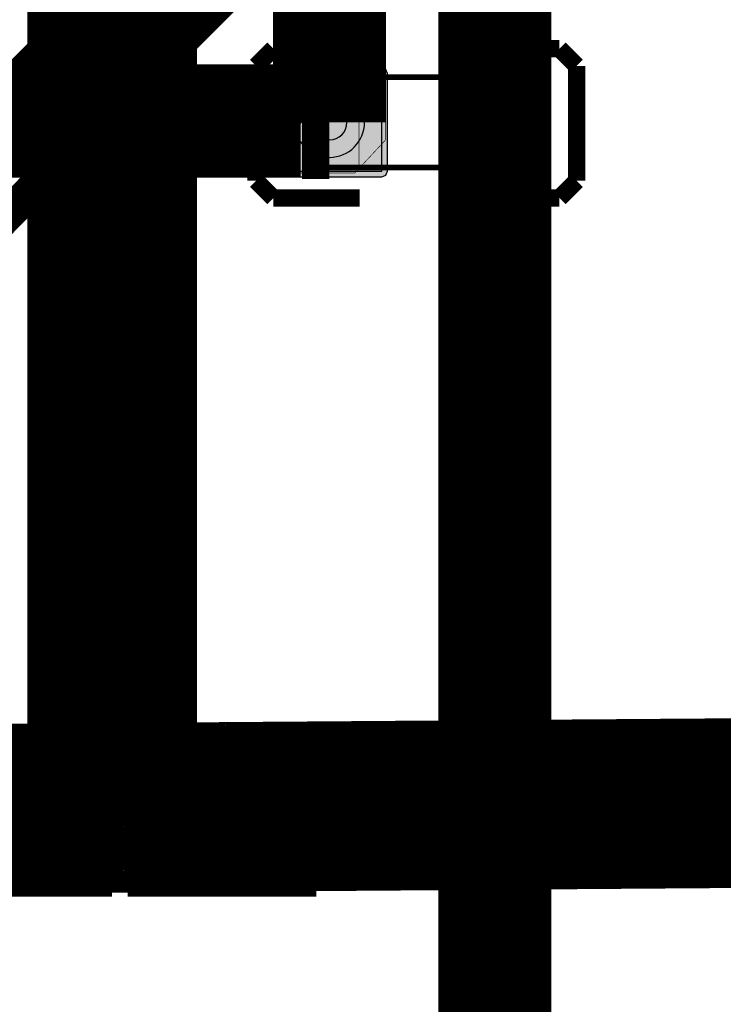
# Model space of a CAD drawing. Header units: millimetres. Extents: x -8 to 125, y -6 to 113.
# Tile 103 of 142: x 74 to 80, y 35 to 43. Entities that reach past the tile are written whole.
import ezdxf

# ---------------------------------------------------------------- set-up
doc = ezdxf.new("R2010")
doc.units = ezdxf.units.MM
for name, color, linetype, true_color in [('Bottom Layer', 7, 'Continuous', 0x0000ff), ('Component Marking Layer', 7, 'Continuous', 0x66ffcc), ('Component Shape Layer', 7, 'Continuous', 0x00cccc), ('Hole Layer', 7, 'Continuous', 0x222222), ('Inner1', 7, 'Continuous', 0x999966), ('Inner2', 7, 'Continuous', 0x008000), ('Multi-Layer', 7, 'Continuous', 0xc0c0c0), ('Pin Soldering Layer', 7, 'Continuous', 0xcc9999), ('Top Layer', 7, 'Continuous', 0xff0000), ('Top Paste Mask Layer', 7, 'Continuous', 0x808080), ('Top Silkscreen Layer', 7, 'Continuous', 0xffcc00), ('Top Solder Mask Layer', 7, 'Continuous', 0x800080)]:
    doc.layers.add(name, color=color, linetype=linetype, true_color=true_color)

msp = doc.modelspace()

# ---------------------------------------------------------------- hatches: boundary and pattern name
at = {"layer": 'Component Marking Layer'}
msp.add_hatch(color=256, dxfattribs=at).paths.add_polyline_path([(77.9562, 42.8181, 1), (78.0761, 42.8181, 1)])
at = {"layer": 'Pin Soldering Layer'}
for points in [[(76.4163, 42.8181), (76.7163, 42.8181), (76.7163, 42.0181), (76.4163, 42.0181)], [(77.716, 42.8181), (78.0161, 42.8181), (78.0161, 42.0181), (77.716, 42.0181)]]:
    msp.add_hatch(color=256, dxfattribs=at).paths.add_polyline_path(points)
at = {"layer": 'Top Layer'}
for points in [[(76.1163, 42.8501), (76.1163, 41.9861), (76.9163, 41.9861), (76.9163, 42.8501)], [(77.5161, 42.8501), (77.5161, 41.9861), (78.3161, 41.9861), (78.3161, 42.8501)]]:
    msp.add_hatch(color=256, dxfattribs=at).paths.add_polyline_path(points)
at = {"layer": 'Top Paste Mask Layer'}
for points in [[(76.9521, 42.2639), (76.9521, 42.5404), (76.6779, 42.8341), (76.1747, 42.8341), (76.1106, 42.7701), (76.1106, 42.0341), (76.1747, 41.9701), (76.6779, 41.9701)], [(77.4678, 42.2751), (77.4678, 42.5516), (77.742, 42.8454), (78.2452, 42.8454), (78.3092, 42.7814), (78.3092, 42.0454), (78.2452, 41.9814), (77.742, 41.9814)]]:
    msp.add_hatch(color=256, dxfattribs=at).paths.add_polyline_path(points)
at = {"layer": 'Top Solder Mask Layer'}
for points in [[(76.0655, 42.8501), (76.0655, 41.9861), (76.0803, 41.9502), (76.1163, 41.9353), (76.9163, 41.9353), (76.9522, 41.9502), (76.9671, 41.9861), (76.9671, 42.8501), (76.9522, 42.886), (76.9163, 42.9009), (76.1163, 42.9009), (76.0803, 42.886)], [(77.4653, 42.8501), (77.4653, 41.9861), (77.4801, 41.9502), (77.5161, 41.9353), (78.3161, 41.9353), (78.352, 41.9502), (78.3669, 41.9861), (78.3669, 42.8501), (78.352, 42.886), (78.3161, 42.9009), (77.5161, 42.9009), (77.4801, 42.886)]]:
    msp.add_hatch(color=256, dxfattribs=at).paths.add_polyline_path(points)

# ---------------------------------------------------------------- linework, layer by layer
at = {"layer": 'Bottom Layer', "const_width": 0.3}
for points in [[(76.4542, 45.5702), (67.4601, 36.5761)], [(68.8341, 36.8301), (76.9066, 44.9025)]]:
    msp.add_lwpolyline(points, dxfattribs=at)
at = {"layer": 'Component Marking Layer', "const_width": 0.00508}
msp.add_lwpolyline([(77.9562, 42.8181, 1), (78.0761, 42.8181, 1)], format="xyb", close=True, dxfattribs=at)
at = {"layer": 'Component Shape Layer', "const_width": 0.0508}
msp.add_lwpolyline([(76.4162, 42.818), (78.0162, 42.818), (78.0162, 42.018), (76.4162, 42.018)], close=True, dxfattribs=at)
msp.add_lwpolyline([(76.4162, 42.818), (78.0162, 42.818), (78.0162, 42.018), (76.4162, 42.018)], close=True, dxfattribs=at)
at = {"layer": 'Hole Layer'}
for points in [[(76.2992, 42.4181, 1), (76.6092, 42.4181), (76.6092, 42.4181, 1), (76.2992, 42.4181)], [(77.7611, 42.4181, 1), (78.0711, 42.4181), (78.0711, 42.4181, 1), (77.7611, 42.4181)], [(77.7611, 41.7579, 1), (78.0711, 41.7579), (78.0711, 41.7579, 1), (77.7611, 41.7579)], [(77.7611, 41.0803, 1), (78.0711, 41.0803), (78.0711, 41.0803, 1), (77.7611, 41.0803)], [(77.7611, 40.3904, 1), (78.0711, 40.3904), (78.0711, 40.3904, 1), (77.7611, 40.3904)], [(74.4766, 36.3593, 1), (74.7866, 36.3593), (74.7866, 36.3593, 1), (74.4766, 36.3593)], [(75.3853, 36.3662, 1), (75.6953, 36.3662), (75.6953, 36.3662, 1), (75.3853, 36.3662)], [(76.1829, 36.3221, 1), (76.4929, 36.3221), (76.4929, 36.3221, 1), (76.1829, 36.3221)]]:
    msp.add_lwpolyline(points, format="xyb", dxfattribs=at)
at = {"layer": 'Inner1'}
for points, const_width in [([(77.9161, 52.1322), (77.9161, 42.4181)], 1), ([(76.4542, 42.4181), (76.4542, 46.7361)], 1), ([(69.3421, 42.43), (76.2002, 42.43)], 1), ([(76.2002, 42.43), (76.2121, 42.4181)], 1), ([(76.4542, 42.4181), (76.2121, 42.4181)], 1), ([(77.9161, 41.7579), (77.9161, 42.4181)], 1), ([(77.9161, 41.0803), (77.9161, 41.7579)], 1), ([(77.9161, 40.3904), (77.9161, 41.0803)], 1), ([(103.3528, 36.5761), (75.5403, 36.3662)], 1.5), ([(74.6316, 36.3593), (72.8741, 36.3461)], 1.5), ([(75.5403, 36.3662), (74.6316, 36.3593)], 1.5)]:
    msp.add_lwpolyline(points, dxfattribs=dict(at, const_width=const_width))
at = {"layer": 'Inner2', "const_width": 1.5}
for points in [[(74.5315, 36.3221), (74.5315, 47.6427)], [(74.6316, 36.3593), (74.6688, 36.3221)], [(72.8981, 36.3221), (74.5315, 36.3221)], [(74.6688, 36.3221), (76.3379, 36.3221)]]:
    msp.add_lwpolyline(points, dxfattribs=at)
at = {"layer": 'Multi-Layer'}
for points in [[(76.1442, 42.4181, 1), (76.7642, 42.4181), (76.7642, 42.4181, 1), (76.1442, 42.4181)], [(77.6061, 42.4181, 1), (78.2261, 42.4181), (78.2261, 42.4181, 1), (77.6061, 42.4181)], [(77.6061, 41.7579, 1), (78.2261, 41.7579), (78.2261, 41.7579, 1), (77.6061, 41.7579)], [(77.6061, 41.0803, 1), (78.2261, 41.0803), (78.2261, 41.0803, 1), (77.6061, 41.0803)], [(77.6061, 40.3904, 1), (78.2261, 40.3904), (78.2261, 40.3904, 1), (77.6061, 40.3904)], [(74.3216, 36.3593, 1), (74.9416, 36.3593), (74.9416, 36.3593, 1), (74.3216, 36.3593)], [(75.2303, 36.3662, 1), (75.8503, 36.3662), (75.8503, 36.3662, 1), (75.2303, 36.3662)], [(76.0279, 36.3221, 1), (76.6479, 36.3221), (76.6479, 36.3221, 1), (76.0279, 36.3221)]]:
    msp.add_lwpolyline(points, format="xyb", dxfattribs=at)
at = {"layer": 'Pin Soldering Layer', "const_width": 0.00508}
for points in [[(76.4163, 42.8181), (76.7163, 42.8181), (76.7163, 42.0181), (76.4163, 42.0181)], [(76.4163, 42.8181), (76.7163, 42.8181), (76.7163, 42.0181), (76.4163, 42.0181)], [(77.716, 42.8181), (78.0161, 42.8181), (78.0161, 42.0181), (77.716, 42.0181)], [(77.716, 42.8181), (78.0161, 42.8181), (78.0161, 42.0181), (77.716, 42.0181)]]:
    msp.add_lwpolyline(points, close=True, dxfattribs=at)
at = {"layer": 'Top Layer', "const_width": 1}
for points in [[(77.9161, 41.7579), (77.9161, 42.4181)], [(77.9161, 41.0803), (77.9161, 41.7579)], [(77.9161, 40.3904), (77.9161, 41.0803)], [(77.9161, 31.0502), (77.9161, 40.3904)]]:
    msp.add_lwpolyline(points, dxfattribs=at)
at = {"layer": 'Top Layer'}
for points in [[(76.1163, 42.8501), (76.1163, 41.9861), (76.9163, 41.9861), (76.9163, 42.8501)], [(77.5161, 42.8501), (77.5161, 41.9861), (78.3161, 41.9861), (78.3161, 42.8501)]]:
    msp.add_lwpolyline(points, close=True, dxfattribs=at)
at = {"layer": 'Top Paste Mask Layer', "const_width": 0.00508}
for points in [[(76.9521, 42.2639), (76.9521, 42.5404), (76.6779, 42.8341), (76.1747, 42.8341), (76.1106, 42.7701), (76.1106, 42.0341), (76.1747, 41.9701), (76.6779, 41.9701)], [(76.9521, 42.2639), (76.9521, 42.5404), (76.6779, 42.8341), (76.1747, 42.8341), (76.1106, 42.7701), (76.1106, 42.0341), (76.1747, 41.9701), (76.6779, 41.9701)], [(77.4678, 42.2751), (77.4678, 42.5516), (77.742, 42.8454), (78.2452, 42.8454), (78.3092, 42.7814), (78.3092, 42.0454), (78.2452, 41.9814), (77.742, 41.9814)], [(77.4678, 42.2751), (77.4678, 42.5516), (77.742, 42.8454), (78.2452, 42.8454), (78.3092, 42.7814), (78.3092, 42.0454), (78.2452, 41.9814), (77.742, 41.9814)]]:
    msp.add_lwpolyline(points, close=True, dxfattribs=at)
at = {"layer": 'Top Silkscreen Layer'}
for points, const_width in [([(75.8055, 42.9171), (75.9578, 43.0694)], 0.1524), ([(75.8055, 42.9171), (75.9578, 43.0694)], 0.1524), ([(75.9578, 43.0694), (76.7198, 43.0694)], 0.152), ([(75.9578, 43.0694), (76.7198, 43.0694)], 0.152), ([(78.4878, 43.0694), (77.7258, 43.0694)], 0.152), ([(78.4878, 43.0694), (77.7258, 43.0694)], 0.152), ([(78.4878, 43.0694), (78.6403, 42.9171)], 0.1524), ([(78.4878, 43.0694), (78.6403, 42.9171)], 0.1524), ([(75.8055, 41.9007), (75.8055, 42.9171)], 0.1524), ([(75.8055, 41.9007), (75.8055, 42.9171)], 0.1524), ([(78.6403, 42.9171), (78.6403, 41.9007)], 0.1524), ([(78.6403, 42.9171), (78.6403, 41.9007)], 0.1524), ([(75.9578, 41.7482), (75.8055, 41.9007)], 0.1524), ([(75.9578, 41.7482), (75.8055, 41.9007)], 0.1524), ([(78.6403, 41.9007), (78.4878, 41.7482)], 0.1524), ([(78.6403, 41.9007), (78.4878, 41.7482)], 0.1524), ([(75.9578, 41.7482), (76.7198, 41.7482)], 0.152), ([(75.9578, 41.7482), (76.7198, 41.7482)], 0.152), ([(78.4878, 41.7482), (77.7258, 41.7482)], 0.152), ([(78.4878, 41.7482), (77.7258, 41.7482)], 0.152)]:
    msp.add_lwpolyline(points, dxfattribs=dict(at, const_width=const_width))
at = {"layer": 'Top Solder Mask Layer'}
for points in [[(76.0655, 42.8501), (76.0655, 41.9861), (76.0803, 41.9502), (76.1163, 41.9353), (76.9163, 41.9353), (76.9522, 41.9502), (76.9671, 41.9861), (76.9671, 42.8501), (76.9522, 42.886), (76.9163, 42.9009), (76.1163, 42.9009), (76.0803, 42.886)], [(77.4653, 42.8501), (77.4653, 41.9861), (77.4801, 41.9502), (77.5161, 41.9353), (78.3161, 41.9353), (78.352, 41.9502), (78.3669, 41.9861), (78.3669, 42.8501), (78.352, 42.886), (78.3161, 42.9009), (77.5161, 42.9009), (77.4801, 42.886)]]:
    msp.add_lwpolyline(points, close=True, dxfattribs=at)

doc.saveas('drawing.dxf')
